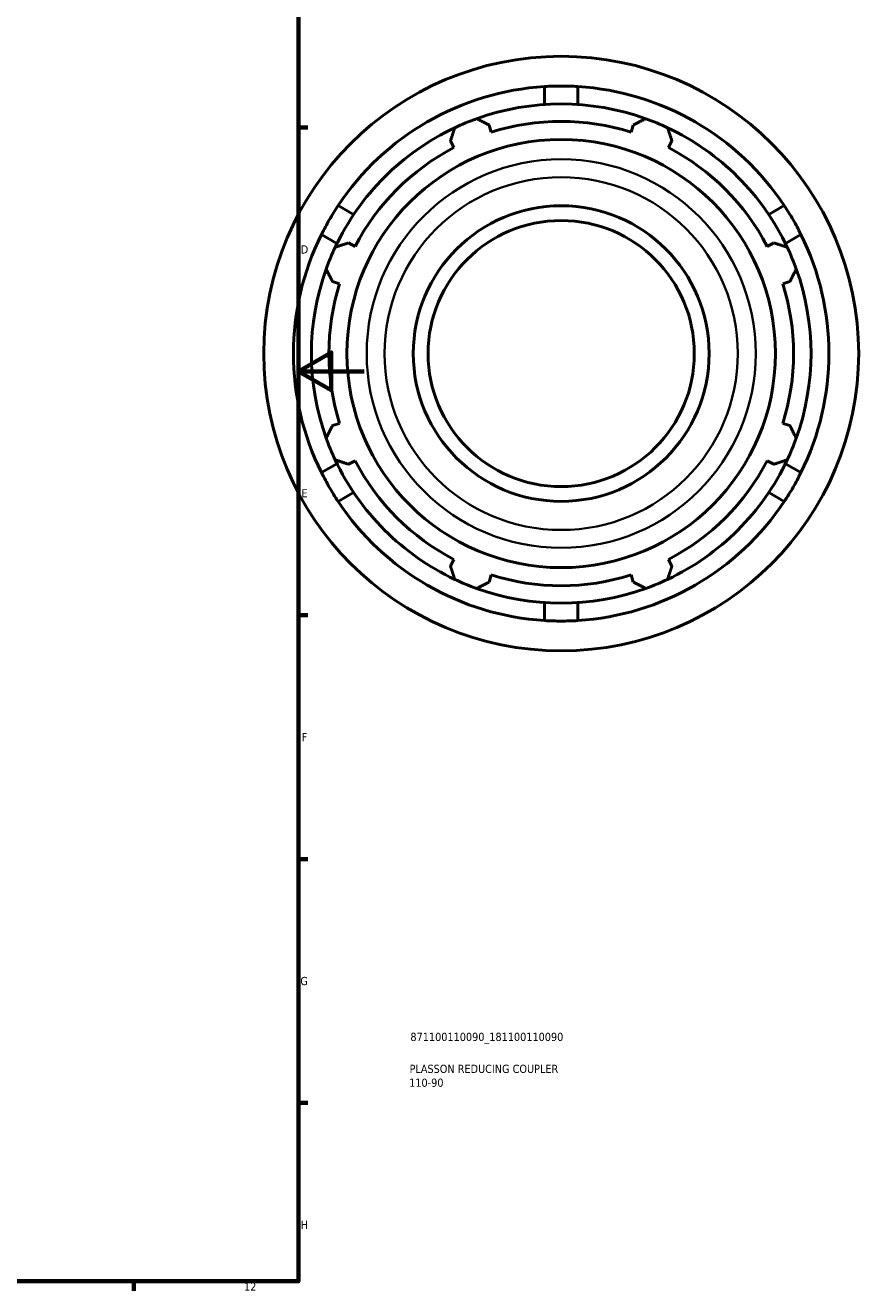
# Model space of a CAD drawing. Header units: millimetres. Extents: x -320 to 1172, y -71 to 872.
# Tile 6 of 9: x 738 to 991, y 17 to 402. Entities that reach past the tile are written whole.
import ezdxf

# ---------------------------------------------------------------- set-up
doc = ezdxf.new("R2010")
doc.units = ezdxf.units.MM
for name, color, linetype, lineweight in [('Border (ISO)', 7, 'Continuous', 70), ('Title (ISO)', 7, 'Continuous', 50), ('Visible (ISO)', 7, 'Continuous', 50), ('Visible Narrow (ISO)', 7, 'Continuous', 35)]:
    doc.layers.add(name, color=color, linetype=linetype, lineweight=lineweight)
doc.styles.add('Note Text (ISO)', font='tahoma.ttf')

# ---------------------------------------------------------------- blocks, each defined once
blk = doc.blocks.new('Borders Default Border')
at = {"layer": 'Border (ISO)'}
for p, q in [((821, 371.25), (823.9, 371.25)), ((821, 222.75), (823.9, 222.75)), ((821, 148.5), (823.9, 148.5)), ((821, 74.25), (823.9, 74.25)), ((770.92, 20), (770.92, 17.1))]:
    blk.add_line(p, q, dxfattribs=at)
at = {"layer": 'Border (ISO)', "flags": 128}
for points in [[(20, 20), (20, 574), (821, 574), (821, 20), (20, 20)], [(841, 297), (821, 297), (831, 302.77), (831, 291.23), (821, 297)]]:
    blk.add_lwpolyline(points, dxfattribs=at)
at = {"layer": 'Border (ISO)', "color": 232, "true_color": 0xca0064, "char_height": 2.5, "attachment_point": 7, "style": 'Note Text (ISO)'}
for s, insert in [('D', (821.73, 332.88)), ('E', (821.94, 258.63)), ('F', (822, 184.38)), ('G', (821.61, 110.08)), ('H', (821.74, 35.88)), ('12', (804.46, 17.1))]:
    blk.add_mtext(s, dxfattribs=dict(at, insert=insert))
blk = doc.blocks.new('Title Blocks ISO')
at = {"layer": 'Title (ISO)', "color": 232, "true_color": 0xca0064, "style": 'Note Text (ISO)'}
for tag, p in [('PART_NUMBER_001', (34.1, 73.13)), ('DESCRIPTION_001', (33.84, 63.4)), ('DESCRIPTION_002', (33.71, 59.18))]:
    blk.add_attdef(tag, p, '', height=2.5, dxfattribs=at)

msp = doc.modelspace()

# ---------------------------------------------------------------- linework, layer by layer
at = {"layer": 'Visible (ISO)'}
for p, q in [((895.897, 378.258), (895.897, 383.72)), ((906.03, 383.72), (906.03, 378.258)), ((879.71, 369.836), (879.024, 372.011)), ((922.903, 372.011), (922.218, 369.836)), ((867.275, 367.144), (868.327, 365.121)), ((933.6, 365.121), (934.653, 367.144)), ((833.096, 347.461), (837.826, 344.731)), ((964.102, 344.731), (968.832, 347.461)), ((832.759, 335.955), (828.029, 338.686)), ((838.27, 335.064), (836.247, 336.117)), ((965.68, 336.117), (963.658, 335.064)), ((973.898, 338.686), (969.169, 335.955)), ((831.381, 324.367), (833.555, 323.681)), ((968.372, 323.681), (970.547, 324.367)), ((833.555, 281.173), (831.381, 280.488)), ((970.547, 280.488), (968.372, 281.173)), ((836.247, 268.738), (838.27, 269.791)), ((963.658, 269.791), (965.68, 268.738)), ((828.029, 266.169), (832.759, 268.9)), ((969.169, 268.9), (973.898, 266.169)), ((837.826, 260.124), (833.096, 257.393)), ((968.832, 257.393), (964.102, 260.124)), ((868.327, 239.733), (867.275, 237.711)), ((934.653, 237.711), (933.6, 239.733)), ((879.024, 232.844), (879.71, 235.019)), ((922.218, 235.019), (922.903, 232.844)), ((895.897, 221.135), (895.897, 226.596)), ((906.03, 226.596), (906.03, 221.135))]:
    msp.add_line(p, q, dxfattribs=at)
for radius in [90.5, 65.176, 45, 40.5]:
    msp.add_circle((900.964, 302.427), radius, dxfattribs=at)
for radius, start, end in [(81.45, 93.56644, 146.43356), (81.45, 33.56644, 86.43356), (76, 70.20802, 109.79198), (76, 109.79198, 115.20802), (76, 64.79198, 70.20802), (76, 115.20802, 154.79198), (70.68, 72.5, 107.5), (76, 25.20802, 64.79198), (70.68, 117.5, 152.5), (70.68, 27.5, 62.5), (81.45, 153.56644, 206.43356), (81.45, 333.56644, 26.43356), (76, 154.79198, 160.20802), (76, 19.79198, 25.20802), (76, 160.20802, 199.79198), (76, 340.20802, 19.79198), (70.68, 162.5, 197.5), (70.68, 342.5, 17.5), (76, 199.79198, 205.20802), (76, 334.79198, 340.20802), (76, 205.20802, 244.79198), (70.68, 207.5, 242.5), (76, 295.20802, 334.79198), (70.68, 297.5, 332.5), (81.45, 213.56644, 266.43356), (81.45, 273.56644, 326.43356), (70.68, 252.5, 287.5), (76, 244.79198, 250.20802), (76, 289.79198, 295.20802), (76, 250.20802, 289.79198)]:
    msp.add_arc((900.964, 302.427), radius, start, end, dxfattribs=at)
for points in [[(900.964, 383.877), (899.357, 383.877), (897.644, 383.828), (895.897, 383.72)], [(906.03, 383.72), (904.284, 383.828), (902.57, 383.877), (900.964, 383.877)], [(833.096, 347.461), (832.13, 346.006), (831.234, 344.553), (830.426, 343.152)], [(971.502, 343.152), (970.693, 344.553), (969.797, 346.006), (968.832, 347.461)], [(830.426, 343.152), (829.618, 341.752), (828.807, 340.25), (828.029, 338.686)], [(973.898, 338.686), (973.121, 340.25), (972.31, 341.752), (971.502, 343.152)], [(828.029, 266.169), (828.807, 264.605), (829.618, 263.103), (830.426, 261.702)], [(971.502, 261.702), (972.31, 263.103), (973.121, 264.605), (973.898, 266.169)], [(830.426, 261.702), (831.234, 260.302), (832.13, 258.849), (833.096, 257.393)], [(968.832, 257.393), (969.797, 258.849), (970.693, 260.302), (971.502, 261.702)], [(895.897, 221.135), (897.644, 221.026), (899.357, 220.977), (900.964, 220.977)], [(900.964, 220.977), (902.57, 220.977), (904.284, 221.026), (906.03, 221.135)]]:
    msp.add_open_spline(points, degree=3, dxfattribs=at)
for points, weights in [([(875.23, 373.938), (877.166, 372.955), (879.024, 372.011)], [1, 1.00164474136, 1.00247317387]), ([(922.903, 372.011), (924.762, 372.955), (926.698, 373.938)], [1.00247317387, 1.00164474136, 1]), ([(867.275, 367.144), (867.921, 369.125), (868.595, 371.19)], [1.00247317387, 1.00164474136, 1]), ([(933.333, 371.19), (934.006, 369.125), (934.653, 367.144)], [1, 1.00164474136, 1.00247317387]), ([(832.201, 334.796), (834.266, 335.47), (836.247, 336.117)], [1, 1.00164474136, 1.00247317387]), ([(965.68, 336.117), (967.662, 335.47), (969.726, 334.796)], [1.00247317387, 1.00164474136, 1]), ([(831.381, 324.367), (830.437, 326.225), (829.453, 328.161)], [1.00247317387, 1.00164474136, 1]), ([(972.474, 328.161), (971.491, 326.225), (970.547, 324.367)], [1, 1.00164474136, 1.00247317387]), ([(829.453, 276.693), (830.437, 278.629), (831.381, 280.488)], [1, 1.00164474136, 1.00247317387]), ([(970.547, 280.488), (971.491, 278.629), (972.474, 276.693)], [1.00247317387, 1.00164474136, 1]), ([(836.247, 268.738), (834.266, 269.385), (832.201, 270.059)], [1.00247317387, 1.00164474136, 1]), ([(969.726, 270.059), (967.662, 269.385), (965.68, 268.738)], [1, 1.00164474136, 1.00247317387]), ([(868.595, 233.665), (867.921, 235.729), (867.275, 237.711)], [1, 1.00164474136, 1.00247317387]), ([(934.653, 237.711), (934.006, 235.729), (933.333, 233.665)], [1.00247317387, 1.00164474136, 1]), ([(879.024, 232.844), (877.166, 231.9), (875.23, 230.917)], [1.00247317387, 1.00164474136, 1]), ([(926.698, 230.917), (924.762, 231.9), (922.903, 232.844)], [1, 1.00164474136, 1.00247317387])]:
    msp.add_rational_spline(points, weights, degree=2, dxfattribs=at)
at = {"layer": 'Visible Narrow (ISO)'}
for radius in [59.165, 53.719]:
    msp.add_circle((900.964, 302.427), radius, dxfattribs=at)

# ---------------------------------------------------------------- block references
msp.add_blockref('Borders Default Border', (0, 0))
msp.add_blockref('Title Blocks ISO', (821, 20)).add_auto_attribs({'PART_NUMBER_001': '871100110090_181100110090', 'DESCRIPTION_001': 'PLASSON REDUCING COUPLER', 'DESCRIPTION_002': '110-90'})

doc.saveas('drawing.dxf')
